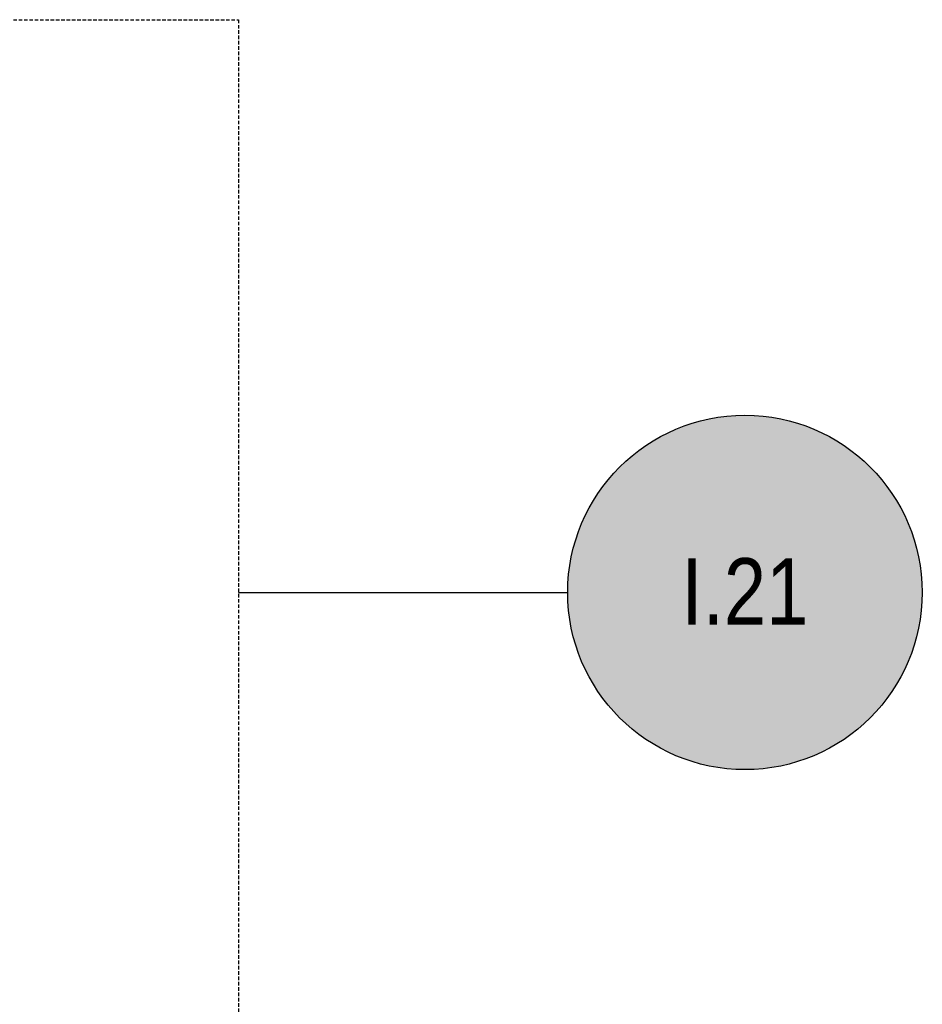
# Model space of a CAD drawing. Extents: x 1609557 to 1611883, y 574690 to 575242.
# Tile 12 of 43: x 1610022 to 1610085, y 575163 to 575233. Entities that reach past the tile are written whole.
import ezdxf
from ezdxf.enums import TextEntityAlignment as Align

# ---------------------------------------------------------------- set-up
doc = ezdxf.new("R2010")
doc.units = 0
doc.header["$MEASUREMENT"] = 0
doc.linetypes.add('HIDDEN', pattern=[0.375, 0.25, -0.125])
doc.layers.add('L-ANNO-KEYN', color=2, linetype='Continuous', lineweight=25)
doc.layers.add('L-ANNO-MACH', color=7, linetype='HIDDEN')
doc.layers.add('L-ANNO-MACH-OVERALL', color=7, linetype='HIDDEN')
doc.styles.add('X-HLVM1S', font='ARIALN.TTF')

# ---------------------------------------------------------------- blocks, each defined once
blk = doc.blocks.new('*U167')
at = {"layer": 'L-ANNO-KEYN', "true_color": 0xffffff}
h = blk.add_hatch(color=7, dxfattribs=at)
edge = h.paths.add_edge_path()
edge.add_arc((0, 0.0005), 0.25, 0, 360)
at = {"layer": 'L-ANNO-KEYN'}
blk.add_line((-0.7144, 0), (-0.25, 0), dxfattribs=at)
blk.add_circle((0, 0), 0.25, dxfattribs=at)
at = {"layer": 'L-ANNO-KEYN', "style": 'X-HLVM1S', "flags": 8}
blk.add_attdef('SHEET#', text='', height=0.0938, dxfattribs=at).set_placement((0, 0.0014), align=Align.MIDDLE_CENTER)
blk = doc.blocks.new('viewports_Rebid')
at = {"layer": 'L-ANNO-MACH-OVERALL'}
blk.add_lwpolyline([(50.227, 152.87), (50.227, 163.088), (370.227, 163.088), (370.227, -26.912), (136.748, -26.912)], dxfattribs=at)

msp = doc.modelspace()

# ---------------------------------------------------------------- block references
at = {"layer": 'L-ANNO-MACH'}
msp.add_blockref('viewports_Rebid', (1609666.849, 575069.564), dxfattribs=at)
at = {"layer": 'L-ANNO-MACH-OVERALL', "xscale": 50, "yscale": 50, "zscale": 50}
msp.add_blockref('*U167', (1610072.794, 575192.25), dxfattribs=at).add_auto_attribs({'SHEET#': 'I.21'})

doc.saveas('drawing.dxf')
